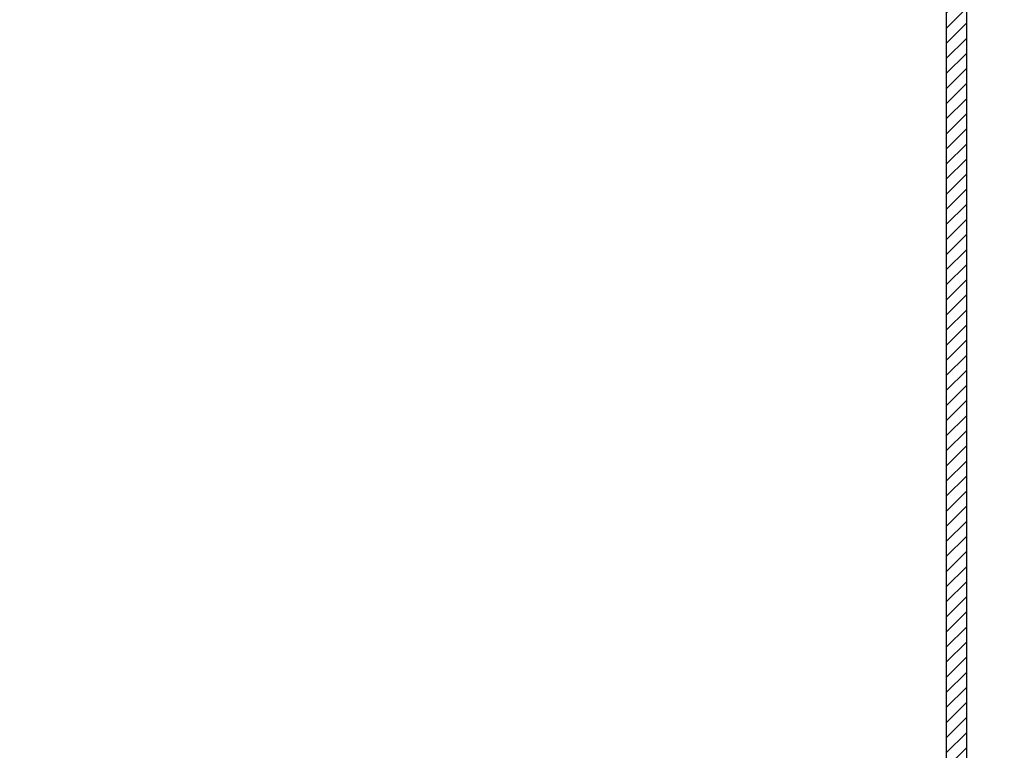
# Model space of a CAD drawing. Header units: millimetres. Extents: x -86317 to 111398, y -49249 to 226810.
# Tile 13 of 68: x 25699 to 25992, y 177834 to 178051. Entities that reach past the tile are written whole.
import ezdxf

# ---------------------------------------------------------------- set-up
doc = ezdxf.new("R2010")
doc.units = ezdxf.units.MM
doc.layers.add('ГТО-2_Металлические_конструкции', color=1, linetype='Continuous', lineweight=30)
doc.layers.add('ГТО_Штриховка', color=7, linetype='Continuous', lineweight=15)

# ---------------------------------------------------------------- blocks, each defined once
blk = doc.blocks.new('ЗАщитная труба люк в сборе разрез 1-1')
at = {"layer": 'ГТО_Штриховка'}
h = blk.add_hatch(dxfattribs=at)
h.set_pattern_fill('ANSI31', color=256)
h.set_pattern_definition([(45, (-27588.9524, -200541.6083), (-2.24506403, 2.24506403), [])])
h.paths.add_polyline_path([(-95.5, 1306), (-101.5, 1306), (-101.5, 6), (-95.5, 6)])
at = {"layer": 'ГТО-2_Металлические_конструкции', "color": 0}
for points in [[(0, 6), (101.5, 6), (101.5, 1166), (0, 1166), (0, 1306), (-101.5, 1306), (-101.5, 6), (-44.25, 6)], [(0, 6), (0, 1306), (-95.5, 1306), (-95.5, 6), (-44.25, 6)]]:
    blk.add_lwpolyline(points, dxfattribs=at)

msp = doc.modelspace()

# ---------------------------------------------------------------- block references
at = {"color": 0}
msp.add_blockref('ЗАщитная труба люк в сборе разрез 1-1', (26076.092, 177527.942), dxfattribs=at)

# ---------------------------------------------------------------- next in the draw order: hatches: boundary and pattern name
at = {"layer": 'ГТО_Штриховка'}
h = msp.add_hatch(dxfattribs=at)
h.set_pattern_fill('ANSI36', color=256, scale=5, angle=90)
h.set_pattern_definition([(135, (-10760.448, 6e-11), (-30.8696304, 8.4189901), [39.6875, -7.9375, 0, -7.9375])])
edge = h.paths.add_edge_path()
edge.add_line((25974.592, 177827.942), (25722.538, 177777.942))
edge.add_line((25722.538, 177777.942), (25722.538, 177533.942))
edge.add_line((25722.538, 177533.942), (25754.592, 177533.942))
edge.add_arc((682512.917, -479004.384), 928640.981, 134.990401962, 135.009598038, ccw=False)
edge.add_line((25974.592, 177753.942), (25974.592, 177827.942))
edge = h.paths.add_edge_path()
edge.add_line((26429.645, 177777.942), (26235.744, 177816.406))
edge.add_line((26235.744, 177816.406), (26324.796, 177606.738))
edge.add_arc((26325.348, 177604.277), 2.522, -12.65327, 102.65327, ccw=False)
edge.add_line((26327.809, 177603.725), (26397.592, 177533.942))
edge.add_line((26397.592, 177533.942), (26429.645, 177533.942))
edge.add_line((26429.645, 177533.942), (26429.645, 177777.942))
h.paths.add_polyline_path([(26177.592, 177827.942), (26235.744, 177816.406), (26324.9, 177606.633), (26177.592, 177753.942)])

doc.saveas('drawing.dxf')
